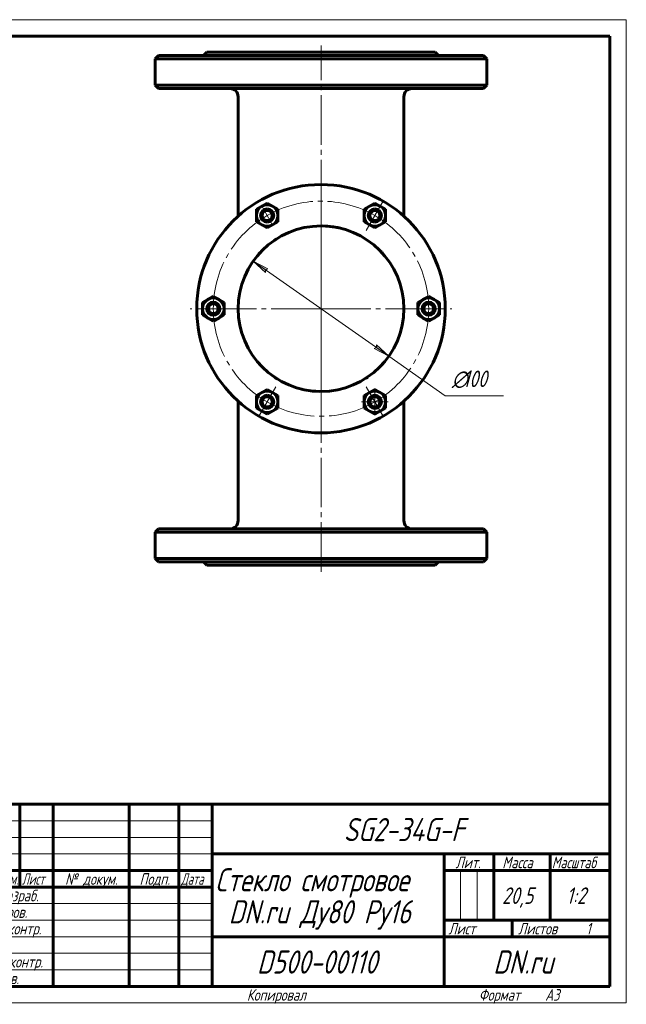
# Model space of a CAD drawing. Header units: millimetres. Extents: x 0 to 420, y -3 to 297.
# Tile 5 of 5: x 237 to 420, y 0 to 297. Entities that reach past the tile are written whole.
import ezdxf

# ---------------------------------------------------------------- set-up
doc = ezdxf.new("R2010")
doc.units = ezdxf.units.MM
for name, pattern in [('K5LT_AXLED', [19.5, 15, -1.5, 1.5, -1.5]), ('K5LT_BASIC', [0]), ('K5LT_THIN', [0])]:
    doc.linetypes.add(name, pattern=pattern)
doc.layers.add('Системный слой', color=7, linetype='Continuous')
doc.layers.add('Системный слой (1)', color=7, linetype='Continuous', true_color=0x6c6c6c)
doc.styles.add('KDIMTEXTSTYLE', font='GOST_AU.SHX', dxfattribs={"width": 0.96, "oblique": 15, "height": 5})
doc.styles.add('KTEXTSTYLE', font='GOST_AU.SHX', dxfattribs={"width": 0.96, "height": 5})
doc.dimstyles.new('KDIMSTYLE (0.50)', dxfattribs={"dimtxt": 5, "dimasz": 1, "dimexe": 2, "dimexo": 0, "dimgap": 1, "dimtad": 1, "dimlfac": 2, "dimtxsty": 'KDIMTEXTSTYLE', "dimsah": 1, "dimcen": 0, "dimdle": 1, "dimadec": 0, "dimazin": 0, "dimtfac": 0.667, "dimtmove": 0, "dimatfit": 3, "dimfxl": 1, "dimtvp": 1, "dimtolj": 1, "dimtzin": 0, "dimarcsym": 0})

# ---------------------------------------------------------------- blocks, each defined once
blk = doc.blocks.new('U42')
at = {"layer": 'Системный слой (1)', "linetype": 'K5LT_BASIC', "lineweight": 60}
for p, q in [((346.4, 192.92), (346.26, 192.76)), ((346.53, 193.06), (346.4, 192.92)), ((346.66, 193.21), (346.53, 193.06))]:
    blk.add_line(p, q, dxfattribs=at)
blk = doc.blocks.new('U43')
at = {"layer": 'Системный слой (1)', "linetype": 'K5LT_BASIC', "lineweight": 60}
for p, q in [((345.9, 227.02), (346.04, 226.87)), ((346.04, 226.87), (346.18, 226.73)), ((346.18, 226.73), (346.31, 226.59))]:
    blk.add_line(p, q, dxfattribs=at)
blk = doc.blocks.new('U44')
at = {"layer": 'Системный слой (1)', "linetype": 'K5LT_BASIC', "lineweight": 60}
for p, q in [((346.4, 192.92), (346.26, 192.76)), ((346.53, 193.06), (346.4, 192.92)), ((346.66, 193.21), (346.53, 193.06))]:
    blk.add_line(p, q, dxfattribs=at)
blk = doc.blocks.new('U45')
at = {"layer": 'Системный слой (1)', "linetype": 'K5LT_BASIC', "lineweight": 60}
for p, q in [((341.58, 188.8), (341.37, 188.66)), ((341.79, 188.93), (341.58, 188.8)), ((341.99, 189.07), (341.79, 188.93))]:
    blk.add_line(p, q, dxfattribs=at)
blk = doc.blocks.new('U46')
at = {"layer": 'Системный слой (1)', "linetype": 'K5LT_BASIC', "lineweight": 60}
for p, q in [((325.3, 184.84), (324.32, 184.96)), ((326.29, 184.75), (325.3, 184.84)), ((327.29, 184.71), (326.29, 184.75))]:
    blk.add_line(p, q, dxfattribs=at)
blk = doc.blocks.new('U47')
at = {"layer": 'Системный слой (1)', "linetype": 'K5LT_BASIC', "lineweight": 60}
for p, q in [((309.09, 226.2), (309.22, 226.35)), ((309.22, 226.35), (309.35, 226.5)), ((309.35, 226.5), (309.49, 226.65))]:
    blk.add_line(p, q, dxfattribs=at)
blk = doc.blocks.new('U48')
at = {"layer": 'Системный слой (1)', "linetype": 'K5LT_BASIC', "lineweight": 60}
for p, q in [((328.35, 234.7), (329.98, 234.62)), ((329.98, 234.62), (331.6, 234.43)), ((331.6, 234.43), (333.17, 234.14))]:
    blk.add_line(p, q, dxfattribs=at)
blk = doc.blocks.new('U49')
at = {"layer": 'Системный слой (1)', "linetype": 'K5LT_BASIC', "lineweight": 60}
for p, q in [((313.67, 230.28), (313.9, 230.44)), ((313.9, 230.44), (314.14, 230.6)), ((314.14, 230.6), (314.38, 230.75))]:
    blk.add_line(p, q, dxfattribs=at)
blk = doc.blocks.new('U50')
at = {"layer": 'Системный слой (1)', "linetype": 'K5LT_BASIC', "lineweight": 60}
for p, q in [((328.35, 234.7), (329.98, 234.62)), ((329.98, 234.62), (331.6, 234.43)), ((331.6, 234.43), (333.17, 234.14))]:
    blk.add_line(p, q, dxfattribs=at)
blk = doc.blocks.new('U51')
at = {"layer": 'Системный слой (1)', "linetype": 'K5LT_BASIC', "lineweight": 60}
for p, q in [((309.2, 193.08), (308.97, 193.34)), ((309.45, 192.81), (309.2, 193.08)), ((309.71, 192.53), (309.45, 192.81))]:
    blk.add_line(p, q, dxfattribs=at)
blk = doc.blocks.new('U52')
at = {"layer": 'Системный слой (1)', "linetype": 'K5LT_BASIC', "lineweight": 60}
for p, q in [((322.02, 185.4), (321.95, 185.42)), ((322.09, 185.38), (322.02, 185.4)), ((322.17, 185.36), (322.09, 185.38))]:
    blk.add_line(p, q, dxfattribs=at)
blk = doc.blocks.new('U53')
at = {"layer": 'Системный слой (1)', "linetype": 'K5LT_BASIC', "lineweight": 60}
for p, q in [((345.9, 227.02), (346.04, 226.87)), ((346.04, 226.87), (346.18, 226.73)), ((346.18, 226.73), (346.31, 226.59))]:
    blk.add_line(p, q, dxfattribs=at)
blk = doc.blocks.new('U54')
at = {"layer": 'Системный слой (1)', "linetype": 'K5LT_BASIC', "lineweight": 60}
for p, q in [((313.41, 189.31), (312.82, 189.74)), ((314.03, 188.88), (313.41, 189.31)), ((314.68, 188.46), (314.03, 188.88))]:
    blk.add_line(p, q, dxfattribs=at)
blk = doc.blocks.new('U55')
at = {"layer": 'Системный слой (1)', "linetype": 'K5LT_BASIC', "lineweight": 60}
for p, q in [((313.41, 189.31), (312.82, 189.74)), ((314.03, 188.88), (313.41, 189.31)), ((314.68, 188.46), (314.03, 188.88))]:
    blk.add_line(p, q, dxfattribs=at)
blk = doc.blocks.new('U56')
at = {"layer": 'Системный слой (1)', "linetype": 'K5LT_BASIC', "lineweight": 60}
for p, q in [((309.09, 226.2), (309.22, 226.35)), ((309.22, 226.35), (309.35, 226.5)), ((309.35, 226.5), (309.49, 226.65))]:
    blk.add_line(p, q, dxfattribs=at)
blk = doc.blocks.new('U57')
at = {"layer": 'Системный слой (1)', "linetype": 'K5LT_BASIC', "lineweight": 60}
for p, q in [((309.2, 193.08), (308.97, 193.34)), ((309.45, 192.81), (309.2, 193.08)), ((309.71, 192.53), (309.45, 192.81))]:
    blk.add_line(p, q, dxfattribs=at)
blk = doc.blocks.new('U58')
at = {"layer": 'Системный слой (1)', "linetype": 'K5LT_BASIC', "lineweight": 60}
for p, q in [((322.02, 185.4), (321.95, 185.42)), ((322.09, 185.38), (322.02, 185.4)), ((322.17, 185.36), (322.09, 185.38))]:
    blk.add_line(p, q, dxfattribs=at)
blk = doc.blocks.new('U59')
at = {"layer": 'Системный слой (1)', "linetype": 'K5LT_BASIC', "lineweight": 60}
for p, q in [((341.58, 188.8), (341.37, 188.66)), ((341.79, 188.93), (341.58, 188.8)), ((341.99, 189.07), (341.79, 188.93))]:
    blk.add_line(p, q, dxfattribs=at)
blk = doc.blocks.new('U60')
at = {"layer": 'Системный слой (1)', "linetype": 'K5LT_BASIC', "lineweight": 60}
for p, q in [((313.67, 230.28), (313.9, 230.44)), ((313.9, 230.44), (314.14, 230.6)), ((314.14, 230.6), (314.38, 230.75))]:
    blk.add_line(p, q, dxfattribs=at)
blk = doc.blocks.new('U61')
at = {"layer": 'Системный слой (1)', "linetype": 'K5LT_BASIC', "lineweight": 60}
for p, q in [((325.3, 184.84), (324.32, 184.96)), ((326.29, 184.75), (325.3, 184.84)), ((327.29, 184.71), (326.29, 184.75))]:
    blk.add_line(p, q, dxfattribs=at)
blk = doc.blocks.new('U62')
at = {"layer": 'Системный слой (1)', "linetype": 'K5LT_AXLED', "lineweight": 18}
for q in [(344.12, 185.56), (340.12, 181.56), (348.12, 181.56), (344.12, 177.56)]:
    blk.add_line((344.12, 181.56), q, dxfattribs=at)
blk = doc.blocks.new('U63')
at = {"layer": 'Системный слой (1)', "linetype": 'K5LT_AXLED', "lineweight": 18}
for q in [(327.87, 249.2), (288.37, 209.7), (367.37, 209.7), (327.87, 170.2)]:
    blk.add_line((327.87, 209.7), q, dxfattribs=at)
blk = doc.blocks.new('D6')
at = {"layer": 'Системный слой (1)'}
for points in [[(311.87, 221.72), (307.4, 224.05), (311.11, 220.64), (311.08, 221.47)], [(348.35, 195.36), (344.63, 198.77), (344.66, 197.94), (343.88, 197.69)]]:
    blk.add_hatch(color=256, dxfattribs=at).paths.add_polyline_path(points)
at = {"layer": 'Системный слой (1)', "linetype": 'K5LT_THIN', "lineweight": 18}
for p, q in [((307.4, 224.05), (311.87, 221.72)), ((311.11, 220.64), (307.4, 224.05)), ((307.4, 224.05), (348.35, 195.36)), ((311.87, 221.72), (311.08, 221.47)), ((311.08, 221.47), (311.11, 220.64)), ((343.88, 197.69), (344.66, 197.94)), ((348.35, 195.36), (343.88, 197.69)), ((344.66, 197.94), (344.63, 198.77)), ((344.63, 198.77), (348.35, 195.36)), ((348.35, 195.36), (365.37, 183.43))]:
    blk.add_line(p, q, dxfattribs=at)
blk.add_wipeout([(367.37, 184.43), (367.37, 191.82), (380.42, 191.82), (380.42, 184.43)]).dxf.layer = 'Системный слой (1)'
blk.add_line((365.37, 183.43), (382.97, 183.43), dxfattribs=at)
at = {"layer": 'Системный слой (1)', "char_height": 5, "attachment_point": 1, "style": 'KTEXTSTYLE'}
for s, insert in [('\\H5.0;\\W1.000;\\Q15;\\Q15;\\W0.960;∅', (367.37, 191.02)), ('\\H5.0;\\W1.000;\\Q15;\\Q15;\\W0.960;100', (370.68, 191.02))]:
    blk.add_mtext(s, dxfattribs=dict(at, insert=insert))
blk = doc.blocks.new('KDIMARROW_01')
at = {"layer": 'Системный слой'}
blk.add_hatch(color=0, dxfattribs=at).paths.add_polyline_path([(0, 0), (-5, 0.66), (-4.5, 0), (-5, -0.66)])
at = {"layer": 'Системный слой', "color": 0, "linetype": 'K5LT_THIN', "lineweight": 18}
for p, q in [((-4.5, 0), (-5, 0.66)), ((-5, 0.66), (0, 0)), ((0, 0), (-5, -0.66)), ((-5, -0.66), (-4.5, 0))]:
    blk.add_line(p, q, dxfattribs=at)
at = {"layer": 'Системный слой (1)', "color": 0, "linetype": 'K5LT_THIN', "lineweight": 18}
blk.add_line((327.87, 209.7), (327.37, 209.7), dxfattribs=at)
blk = doc.blocks.new('U64')
at = {"layer": 'Системный слой (1)', "linetype": 'K5LT_AXLED', "lineweight": 18}
for p, q in [((344.12, 237.85), (346.75, 242.4)), ((311.62, 237.85), (309.87, 240.88)), ((313.37, 234.82), (311.62, 237.85)), ((341.5, 233.3), (344.12, 237.85)), ((295.37, 209.7), (290.12, 209.7)), ((300.62, 209.7), (295.37, 209.7)), ((355.12, 209.7), (360.37, 209.7)), ((360.37, 209.7), (365.62, 209.7)), ((314.25, 186.1), (311.62, 181.56)), ((341.5, 186.1), (344.12, 181.56)), ((311.62, 181.56), (309, 177.01)), ((344.12, 181.56), (346.75, 177.01))]:
    blk.add_line(p, q, dxfattribs=at)
for start, end in [(60, 120), (120, 180), (0, 60), (180, 240), (300, 0), (240, 300)]:
    blk.add_arc((327.87, 209.7), 32.5, start, end, dxfattribs=at)
blk = doc.blocks.new('U65')
at = {"linetype": 'K5LT_THIN', "lineweight": 18}
for p, q in [((0, 0), (0, 297)), ((0, 297), (420, 297)), ((420, 297), (420, 0)), ((230, 55), (295, 55)), ((230, 50), (295, 50)), ((230, 45), (295, 45)), ((369.96, 25), (369.96, 40)), ((374.98, 25), (374.98, 40)), ((230, 30), (295, 30)), ((230, 25), (295, 25)), ((230, 20), (295, 20)), ((230, 15), (295, 15)), ((230, 10), (295, 10)), ((420, 0), (0, 0))]:
    blk.add_line(p, q, dxfattribs=at)
at = {"linetype": 'K5LT_BASIC', "lineweight": 60}
for p, q in [((8, 172), (8, 292)), ((20, 292), (8, 292)), ((13, 172), (13, 292)), ((20, 5), (20, 292)), ((20, 292), (415, 292)), ((90, 292), (90, 278)), ((415, 292), (415, 5)), ((90, 278), (20, 278)), ((20, 232), (8, 232)), ((20, 172), (8, 172)), ((8, 5), (8, 150)), ((20, 150), (8, 150)), ((13, 5), (13, 150)), ((20, 115), (8, 115)), ((20, 90), (8, 90)), ((20, 65), (8, 65)), ((230, 60), (415, 60)), ((230, 5), (230, 60)), ((237, 35), (237, 60)), ((247, 5), (247, 60)), ((270, 5), (270, 60)), ((285, 5), (285, 60)), ((295, 5), (295, 60)), ((295, 45), (415, 45)), ((365, 5), (365, 45)), ((380, 25), (380, 45)), ((397, 25), (397, 45)), ((230, 40), (295, 40)), ((365, 40), (380, 40)), ((380, 40), (415, 40)), ((230, 35), (295, 35)), ((20, 30), (8, 30)), ((365, 25), (415, 25)), ((385.57, 20), (385.57, 25)), ((295, 20), (365, 20)), ((365, 20), (415, 20)), ((20, 5), (8, 5)), ((415, 5), (20, 5))]:
    blk.add_line(p, q, dxfattribs=at)
at = {"attachment_point": 1, "style": 'KTEXTSTYLE'}
for s, insert, char_height, rotation in [('\\H5.0;\\W1.000;\\Q15;\\Q15;\\W0.960;\\H7.00;SG2-34G-F', (75.26, 281.64), 7, 180), ('\\H5.0;\\W1.000;\\Q15;\\Q15;\\W0.960;\\H3.50;Перв. примен.', (8.82, 250.52), 3.5, 90), ('\\H5.0;\\W1.000;\\Q15;\\Q15;\\W0.960;\\H3.50;Справ. №', (8.82, 193.63), 3.5, 90), ('\\H5.0;\\W1.000;\\Q15;\\Q15;\\W0.960;\\H3.50;Подп. и дата', (8.82, 120.66), 3.5, 90), ('\\H5.0;\\W1.000;\\Q15;\\Q15;\\W0.960;\\H3.50;Инв. № дубл.', (8.82, 91.57), 3.5, 90), ('\\H5.0;\\W1.000;\\Q15;\\Q15;\\W0.960;\\H3.50;Взам. инв. №', (8.82, 65.8), 3.5, 90), ('\\H5.0;\\W1.000;\\Q15;\\Q15;\\W0.960;\\H3.50;Подп. и дата', (8.82, 35.66), 3.5, 90), ('\\H5.0;\\W1.000;\\Q15;\\Q15;\\W0.960;\\H3.50;Инв. № подл.', (8.82, 6.57), 3.5, 90)]:
    blk.add_mtext(s, dxfattribs=dict(at, insert=insert, char_height=char_height, rotation=rotation))
for s, insert, char_height in [('\\H5.0;\\W1.000;\\Q15;\\Q15;\\W0.960;\\H7.00;SG2-34G-F', (334.74, 55.86), 7), ('\\H5.0;\\W1.000;\\Q15;\\Q15;\\W0.960;\\H3.50;Лит.', (368.47, 44.18), 3.5), ('\\H5.0;\\W1.000;\\Q15;\\Q15;\\W0.960;\\H3.50;Масса', (382.58, 44.18), 3.5), ('\\H5.0;\\W1.000;\\Q15;\\Q15;\\W0.926;\\H3.50;Масштаб', (397.52, 44.18), 3.5), ('\\H5.0;\\W1.000;\\Q15;\\Q15;\\W0.786;\\H3.50;Изм.', (230.62, 39.18), 3.5), ('\\H5.0;\\W1.000;\\Q15;\\Q15;\\W0.800;\\H3.50;Лист', (237.61, 39.18), 3.5), ('\\H5.0;\\W1.000;\\Q15;\\Q15;\\W0.960;\\H3.50;№ докум.', (250.63, 39.18), 3.5), ('\\H5.0;\\W1.000;\\Q15;\\Q15;\\W0.960;\\H3.50;Подп.', (273.1, 39.18), 3.5), ('\\H5.0;\\W1.000;\\Q15;\\Q15;\\W0.800;\\H3.50;Дата', (285.61, 39.18), 3.5), ('\\H5.0;\\W1.000;\\Q15;\\Q15;\\W0.960;\\H7.00;Стекло смотровое', (295.94, 40.69), 7), ('\\H5.0;\\W1.000;\\Q15;\\Q15;\\W0.960;\\H3.50;Разраб.', (230.5, 34.18), 3.5), ('\\H5.0;\\W1.000;\\Q15;\\Q15;\\W0.960;20,5', (382.5, 34.9), 5), ('\\H5.0;\\W1.000;\\Q15;\\Q15;\\W0.960;1:2', (401.92, 34.9), 5), ('\\H5.0;\\W1.000;\\Q15;\\Q15;\\W0.960;\\H7.00;DN.ru Ду80 Ру16', (300.02, 31.02), 7), ('\\H5.0;\\W1.000;\\Q15;\\Q15;\\W0.960;\\H3.50;Пров.', (230.5, 29.18), 3.5), ('\\H5.0;\\W1.000;\\Q15;\\Q15;\\W0.960;\\H3.50;Т.контр.', (230.5, 24.18), 3.5), ('\\H5.0;\\W1.000;\\Q15;\\Q15;\\W0.960;\\H3.50;Лист', (366.32, 24.18), 3.5), ('\\H5.0;\\W1.000;\\Q15;\\Q15;\\W0.960;\\H3.50;Листов', (387.36, 24.18), 3.5), ('\\H5.0;\\W1.000;\\Q15;\\Q15;\\W0.960;\\H3.50;1', (407.91, 24.18), 3.5), ('\\H5.0;\\W1.000;\\Q15;\\Q15;\\W0.960;\\H7.00;D500-00110', (308.54, 15.86), 7), ('\\H5.0;\\W1.000;\\Q15;\\Q15;\\W0.960;\\H7.00;DN.ru', (379.84, 15.86), 7), ('\\H5.0;\\W1.000;\\Q15;\\Q15;\\W0.960;\\H3.50;Н.контр.', (230.5, 14.18), 3.5), ('\\H5.0;\\W1.000;\\Q15;\\Q15;\\W0.960;\\H3.50;Утв.', (230.5, 9.18), 3.5), ('\\H5.0;\\W1.000;\\Q15;\\Q15;\\W0.960;\\H3.50;Копировал', (305.5, 4.18), 3.5), ('\\H5.0;\\W1.000;\\Q15;\\Q15;\\W0.960;\\H3.50;Формат', (375.5, 4.18), 3.5), ('\\H5.0;\\W1.000;\\Q15;\\Q15;\\W0.960;\\H3.50;A3', (395.5, 4.18), 3.5)]:
    blk.add_mtext(s, dxfattribs=dict(at, insert=insert, char_height=char_height))

msp = doc.modelspace()

# ---------------------------------------------------------------- linework, layer by layer
at = {"layer": 'Системный слой (1)', "linetype": 'K5LT_AXLED', "lineweight": 18}
for p, q in [((327.8722, 220.2041), (327.8722, 289.2041)), ((327.8722, 130.2041), (327.8722, 199.2041))]:
    msp.add_line(p, q, dxfattribs=at)
at = {"layer": 'Системный слой (1)', "linetype": 'K5LT_BASIC', "lineweight": 60}
for p, q in [((278.8722, 286.2041), (277.8722, 285.2041)), ((278.8722, 286.2041), (376.8722, 286.2041)), ((293.3722, 287.2041), (292.3722, 286.2041)), ((293.3722, 287.2041), (362.3722, 287.2041)), ((362.3722, 287.2041), (363.3722, 286.2041)), ((376.8722, 286.2041), (377.8722, 285.2041)), ((277.8722, 277.2041), (277.8722, 285.2041)), ((277.8722, 285.2041), (327.8722, 285.2041)), ((327.8722, 285.2041), (377.8722, 285.2041)), ((377.8722, 277.2041), (377.8722, 285.2041)), ((278.8722, 276.2041), (277.8722, 277.2041)), ((327.8722, 277.2041), (277.8722, 277.2041)), ((377.8722, 277.2041), (327.8722, 277.2041)), ((376.8722, 276.2041), (377.8722, 277.2041)), ((278.8722, 276.2041), (376.8722, 276.2041)), ((302.8722, 237.6549), (302.8722, 273.7041)), ((352.8722, 237.6549), (352.8722, 273.7041)), ((309.9972, 240.6645), (311.6222, 241.6027)), ((311.6222, 241.6027), (313.2472, 240.6645)), ((342.4972, 240.6645), (344.1222, 241.6027)), ((344.1222, 241.6027), (345.7472, 240.6645)), ((308.3722, 239.7263), (309.9972, 240.6645)), ((308.3722, 237.8499), (308.3722, 239.7263)), ((313.2472, 240.6645), (314.8722, 239.7263)), ((314.8722, 239.7263), (314.8722, 237.8499)), ((340.8722, 239.7263), (342.4972, 240.6645)), ((340.8722, 237.8499), (340.8722, 239.7263)), ((345.7472, 240.6645), (347.3722, 239.7263)), ((347.3722, 239.7263), (347.3722, 237.8499)), ((308.3722, 235.9735), (308.3722, 237.8499)), ((309.9972, 235.0353), (308.3722, 235.9735)), ((311.6222, 234.0971), (309.9972, 235.0353)), ((313.2472, 235.0353), (311.6222, 234.0971)), ((314.8722, 235.9735), (313.2472, 235.0353)), ((314.8722, 237.8499), (314.8722, 235.9735)), ((340.8722, 235.9735), (340.8722, 237.8499)), ((342.4972, 235.0353), (340.8722, 235.9735)), ((344.1222, 234.0971), (342.4972, 235.0353)), ((345.7472, 235.0353), (344.1222, 234.0971)), ((347.3722, 235.9735), (345.7472, 235.0353)), ((347.3722, 237.8499), (347.3722, 235.9735)), ((348.0645, 224.4442), (348.0556, 224.4566)), ((292.1222, 211.5805), (293.7472, 212.5187)), ((292.1222, 209.7041), (292.1222, 211.5805)), ((293.7472, 212.5187), (295.3722, 213.4568)), ((295.3722, 213.4568), (296.9972, 212.5187)), ((296.9972, 212.5187), (298.6222, 211.5805)), ((298.6222, 211.5805), (298.6222, 209.7041)), ((357.1222, 211.5805), (358.7472, 212.5187)), ((357.1222, 209.7041), (357.1222, 211.5805)), ((358.7472, 212.5187), (360.3722, 213.4568)), ((360.3722, 213.4568), (361.9972, 212.5187)), ((361.9972, 212.5187), (363.6222, 211.5805)), ((363.6222, 211.5805), (363.6222, 209.7041)), ((292.1222, 207.8277), (292.1222, 209.7041)), ((298.6222, 209.7041), (298.6222, 207.8277)), ((357.1222, 207.8277), (357.1222, 209.7041)), ((363.6222, 209.7041), (363.6222, 207.8277)), ((293.7472, 206.8895), (292.1222, 207.8277)), ((295.3722, 205.9513), (293.7472, 206.8895)), ((296.9972, 206.8895), (295.3722, 205.9513)), ((298.6222, 207.8277), (296.9972, 206.8895)), ((358.7472, 206.8895), (357.1222, 207.8277)), ((360.3722, 205.9513), (358.7472, 206.8895)), ((361.9972, 206.8895), (360.3722, 205.9513)), ((363.6222, 207.8277), (361.9972, 206.8895)), ((348.0566, 194.9531), (348.0645, 194.964)), ((309.9972, 184.3728), (311.6222, 185.311)), ((311.6222, 185.311), (313.2472, 184.3728)), ((342.4972, 184.3728), (344.1222, 185.311)), ((344.1222, 185.311), (345.7472, 184.3728)), ((302.8722, 145.7041), (302.8722, 181.7532)), ((308.3722, 183.4346), (309.9972, 184.3728)), ((308.3722, 181.5582), (308.3722, 183.4346)), ((308.3722, 179.6819), (308.3722, 181.5582)), ((313.2472, 184.3728), (314.8722, 183.4346)), ((314.8722, 183.4346), (314.8722, 181.5582)), ((314.8722, 181.5582), (314.8722, 179.6819)), ((340.8722, 183.4346), (342.4972, 184.3728)), ((340.8722, 181.5582), (340.8722, 183.4346)), ((340.8722, 179.6819), (340.8722, 181.5582)), ((345.7472, 184.3728), (347.3722, 183.4346)), ((347.3722, 183.4346), (347.3722, 181.5582)), ((347.3722, 181.5582), (347.3722, 179.6819)), ((352.8722, 145.7041), (352.8722, 181.7532)), ((309.9972, 178.7437), (308.3722, 179.6819)), ((311.6222, 177.8055), (309.9972, 178.7437)), ((313.2472, 178.7437), (311.6222, 177.8055)), ((314.8722, 179.6819), (313.2472, 178.7437)), ((342.4972, 178.7437), (340.8722, 179.6819)), ((344.1222, 177.8055), (342.4972, 178.7437)), ((345.7472, 178.7437), (344.1222, 177.8055)), ((347.3722, 179.6819), (345.7472, 178.7437)), ((278.8722, 143.2041), (277.8722, 142.2041)), ((376.8722, 143.2041), (278.8722, 143.2041)), ((376.8722, 143.2041), (377.8722, 142.2041)), ((277.8722, 142.2041), (327.8722, 142.2041)), ((277.8722, 134.2041), (277.8722, 142.2041)), ((327.8722, 142.2041), (377.8722, 142.2041)), ((377.8722, 134.2041), (377.8722, 142.2041)), ((327.8722, 134.2041), (277.8722, 134.2041)), ((278.8722, 133.2041), (277.8722, 134.2041)), ((377.8722, 134.2041), (327.8722, 134.2041)), ((376.8722, 133.2041), (377.8722, 134.2041)), ((278.8722, 133.2041), (376.8722, 133.2041)), ((293.3722, 132.2041), (292.3722, 133.2041)), ((293.3722, 132.2041), (362.3722, 132.2041)), ((362.3722, 132.2041), (363.3722, 133.2041))]:
    msp.add_line(p, q, dxfattribs=at)
for centre, radius in [((327.8722, 209.7041), 37.5), ((311.6222, 237.8499), 1.5), ((344.1222, 237.8499), 1.5), ((295.3722, 209.7041), 1.5), ((360.3722, 209.7041), 1.5), ((311.6222, 181.5582), 1.5), ((344.1222, 181.5582), 1.5)]:
    msp.add_circle(centre, radius, dxfattribs=at)
for centre, radius, start, end in [((300.3722, 273.7041), 2.5, 0, 90), ((355.3722, 273.7041), 2.5, 90, 180), ((311.6222, 237.8499), 3.25, 60, 120), ((344.1222, 237.8499), 3.25, 60, 120), ((311.6222, 237.8499), 3.25, 120, 180), ((311.6222, 237.8499), 2, 90, 270), ((311.6222, 237.8499), 2, 270, 90), ((311.6222, 237.8499), 3.25, 0, 60), ((344.1222, 237.8499), 3.25, 120, 180), ((344.1222, 237.8499), 2, 90, 270), ((344.1222, 237.8499), 2, 270, 90), ((344.1222, 237.8499), 3.25, 0, 60), ((311.6222, 237.8499), 3.25, 180, 240), ((311.6222, 237.8499), 3.25, 240, 300), ((311.6222, 237.8499), 3.25, 300, 0), ((344.1222, 237.8499), 3.25, 180, 240), ((344.1222, 237.8499), 3.25, 240, 300), ((344.1222, 237.8499), 3.25, 300, 0), ((327.8722, 209.7041), 25, 0, 270), ((306.8722, 225.0338), 1, 323.871073, 324.693029), ((295.3722, 209.7041), 3.25, 120, 180), ((295.3722, 209.7041), 2, 90, 270), ((295.3722, 209.7041), 3.25, 60, 120), ((295.3722, 209.7041), 2, 270, 90), ((295.3722, 209.7041), 3.25, 0, 60), ((360.3722, 209.7041), 3.25, 120, 180), ((360.3722, 209.7041), 2, 90, 270), ((360.3722, 209.7041), 3.25, 60, 120), ((360.3722, 209.7041), 2, 270, 90), ((360.3722, 209.7041), 3.25, 0, 60), ((295.3722, 209.7041), 3.25, 180, 240), ((295.3722, 209.7041), 3.25, 300, 0), ((327.8722, 209.7041), 25, 270, 0), ((360.3722, 209.7041), 3.25, 180, 240), ((360.3722, 209.7041), 3.25, 300, 0), ((295.3722, 209.7041), 3.25, 240, 300), ((360.3722, 209.7041), 3.25, 240, 300), ((306.8722, 194.3744), 1, 35.359775, 36.128927), ((311.6222, 181.5582), 3.25, 60, 120), ((344.1222, 181.5582), 3.25, 60, 120), ((311.6222, 181.5582), 3.25, 120, 180), ((311.6222, 181.5582), 3.25, 180, 240), ((311.6222, 181.5582), 2, 90, 270), ((311.6222, 181.5582), 2, 270, 90), ((311.6222, 181.5582), 3.25, 0, 60), ((311.6222, 181.5582), 3.25, 300, 0), ((344.1222, 181.5582), 3.25, 120, 180), ((344.1222, 181.5582), 3.25, 180, 240), ((344.1222, 181.5582), 2, 90, 270), ((344.1222, 181.5582), 2, 270, 90), ((344.1222, 181.5582), 3.25, 0, 60), ((344.1222, 181.5582), 3.25, 300, 0), ((311.6222, 181.5582), 3.25, 240, 300), ((344.1222, 181.5582), 3.25, 240, 300), ((300.3722, 145.7041), 2.5, 270, 0), ((355.3722, 145.7041), 2.5, 180, 270)]:
    msp.add_arc(centre, radius, start, end, dxfattribs=at)
for points, knots in [([(307.6878, 224.4552), (307.6877, 224.455), (307.6878, 224.4552), (307.6896, 224.4577), (307.69, 224.4583), (307.6972, 224.4683), (307.7034, 224.4771), (307.721, 224.5014), (307.7322, 224.5168), (307.7591, 224.5536), (307.7749, 224.5751), (307.8044, 224.615), (307.8173, 224.6323), (307.8364, 224.658), (307.8433, 224.6673), (307.8514, 224.6781), (307.8526, 224.6797), (307.8537, 224.6812)], [0, 0, 0, 0, 0.79328865, 0.79328865, 3.16724178, 3.16724178, 6.33448357, 6.33448357, 9.50172535, 9.50172535, 12.66896714, 12.66896714, 14.68573944, 14.68573944, 15.67185585, 15.67185585, 15.83620892, 15.83620892, 15.83620892, 15.83620892]), ([(307.6878, 224.4552), (307.6877, 224.455), (307.6878, 224.4552), (307.6896, 224.4577), (307.69, 224.4583), (307.6972, 224.4683), (307.7034, 224.4771), (307.721, 224.5014), (307.7322, 224.5168), (307.7591, 224.5536), (307.7749, 224.5751), (307.8044, 224.615), (307.8173, 224.6323), (307.8364, 224.658), (307.8433, 224.6673), (307.8514, 224.6781), (307.8526, 224.6797), (307.8537, 224.6812)], [0, 0, 0, 0, 0.79328866, 0.79328866, 3.16724178, 3.16724178, 6.33448357, 6.33448357, 9.50172535, 9.50172535, 12.66896714, 12.66896714, 14.68573944, 14.68573944, 15.67185585, 15.67185585, 15.83620892, 15.83620892, 15.83620892, 15.83620892]), ([(347.885, 224.6891), (347.8874, 224.6859), (347.8897, 224.6828), (347.8955, 224.675), (347.899, 224.6704), (347.9085, 224.6576), (347.9146, 224.6495), (347.9315, 224.6267), (347.942, 224.6125), (347.97, 224.5745), (347.986, 224.5528), (348.013, 224.5158), (348.0241, 224.5004), (348.0415, 224.4763), (348.0476, 224.4678), (348.0541, 224.4587), (348.0545, 224.4582), (348.056, 224.456), (348.0562, 224.4558), (348.056, 224.456)], [0, 0, 0, 0, 0.34598249, 0.34598249, 0.86495623, 0.86495623, 1.81640809, 1.81640809, 3.63281618, 3.63281618, 7.01556774, 7.01556774, 10.39831929, 10.39831929, 13.78107085, 13.78107085, 16.06696288, 16.06696288, 16.91375779, 16.91375779, 16.91375779, 16.91375779]), ([(347.885, 224.6891), (347.8874, 224.6859), (347.8897, 224.6828), (347.8955, 224.675), (347.899, 224.6704), (347.9085, 224.6576), (347.9146, 224.6495), (347.9315, 224.6267), (347.942, 224.6125), (347.97, 224.5745), (347.986, 224.5528), (348.013, 224.5158), (348.0241, 224.5004), (348.0415, 224.4763), (348.0476, 224.4678), (348.0541, 224.4587), (348.0545, 224.4582), (348.056, 224.456), (348.0562, 224.4558), (348.056, 224.456)], [0, 0, 0, 0, 0.34598249, 0.34598249, 0.86495623, 0.86495623, 1.81640809, 1.81640809, 3.63281618, 3.63281618, 7.01556774, 7.01556774, 10.39831929, 10.39831929, 13.78107085, 13.78107085, 16.06696288, 16.06696288, 16.91375779, 16.91375779, 16.91375779, 16.91375779]), ([(307.8223, 194.7693), (307.8202, 194.7721), (307.8181, 194.7749), (307.813, 194.7818), (307.81, 194.7859), (307.8016, 194.7972), (307.7963, 194.8043), (307.7815, 194.8243), (307.7725, 194.8365), (307.7501, 194.8669), (307.738, 194.8835), (307.7261, 194.8999), (307.7242, 194.9025), (307.7159, 194.9139), (307.7083, 194.9245), (307.6966, 194.9406), (307.6923, 194.9466), (307.6885, 194.9519), (307.6882, 194.9524), (307.6875, 194.9534), (307.6874, 194.9535), (307.6876, 194.9532)], [0, 0, 0, 0, 0.38570696, 0.38570696, 0.9642674, 0.9642674, 2.02496154, 2.02496154, 4.04992307, 4.04992307, 7.43069421, 7.43069421, 8.00341941, 8.00341941, 10.81146534, 10.81146534, 14.19223648, 14.19223648, 15.99545222, 15.99545222, 16.90385568, 16.90385568, 16.90385568, 16.90385568]), ([(307.8223, 194.7693), (307.8202, 194.7721), (307.8181, 194.7749), (307.813, 194.7818), (307.81, 194.7859), (307.8016, 194.7972), (307.7963, 194.8043), (307.7815, 194.8243), (307.7725, 194.8365), (307.7501, 194.8669), (307.738, 194.8835), (307.7261, 194.8999), (307.7242, 194.9025), (307.7159, 194.9139), (307.7083, 194.9245), (307.6966, 194.9406), (307.6923, 194.9466), (307.6885, 194.9519), (307.6882, 194.9524), (307.6875, 194.9534), (307.6874, 194.9535), (307.6876, 194.9532)], [0, 0, 0, 0, 0.38570696, 0.38570696, 0.9642674, 0.9642674, 2.02496154, 2.02496154, 4.04992307, 4.04992307, 7.43069421, 7.43069421, 8.00341941, 8.00341941, 10.81146534, 10.81146534, 14.19223648, 14.19223648, 15.99545223, 15.99545223, 16.90385568, 16.90385568, 16.90385568, 16.90385568]), ([(348.0566, 194.9531), (348.0573, 194.954), (348.0555, 194.9515), (348.0476, 194.9404), (348.0415, 194.9319), (348.0244, 194.9082), (348.0135, 194.8933), (347.9874, 194.8574), (347.972, 194.8365), (347.9369, 194.789), (347.9171, 194.7624), (347.8952, 194.7331)], [0, 0, 0, 0, 3.18342085, 3.18342085, 6.36684169, 6.36684169, 9.55026254, 9.55026254, 12.73368338, 12.73368338, 15.91710423, 15.91710423, 15.91710423, 15.91710423]), ([(348.0566, 194.9531), (348.0573, 194.954), (348.0555, 194.9515), (348.0476, 194.9404), (348.0415, 194.9319), (348.0244, 194.9082), (348.0135, 194.8933), (347.9874, 194.8574), (347.972, 194.8365), (347.9373, 194.7896), (347.9181, 194.7638), (347.8963, 194.7346), (347.8958, 194.7339), (347.8952, 194.7331)], [0, 0, 0, 0, 3.18342085, 3.18342085, 6.36684169, 6.36684169, 9.55026254, 9.55026254, 12.73368338, 12.73368338, 15.83363776, 15.83363776, 15.91710423, 15.91710423, 15.91710423, 15.91710423])]:
    msp.add_open_spline(points, degree=3, knots=knots, dxfattribs=at)

# ---------------------------------------------------------------- block references
at = {"layer": 'Системный слой (1)'}
for name in ['U63', 'U48', 'U50', 'U49', 'U60', 'U47', 'U56', 'U43', 'U53', 'U51', 'U57', 'U42', 'U44', 'U54', 'U55', 'U45', 'U59', 'U52', 'U58', 'U46', 'U61', 'U62']:
    msp.add_blockref(name, (0, 0), dxfattribs=at)

# ---------------------------------------------------------------- next in the draw order: dimensions: what is measured, and where the dimension line sits
dim = msp.add_diameter_dim_2p(p1=(286.9206, 238.3914), p2=(368.8238, 181.0167), dimstyle='KDIMSTYLE (0.50)', override={"dimtih": 1, "dimtoh": 1, "dimpost": '\\H5.0;\\W0.960;\\Q15;<>', "dimblk1": 'KDIMARROW_01', "dimblk2": 'KDIMARROW_01', "dimtol": 1, "dimtp": 0, "dimtm": 0, "dimtdec": 5, "dimtmove": 1, "dimatfit": 2, "dimtolj": 1}, dxfattribs=at)
dim.commit()
dim.dimension.update_dxf_attribs({"geometry": 'D6', "text_midpoint": (367.3722, 183.4346), "dimtype": 163})

# ---------------------------------------------------------------- next in the draw order: block references
msp.add_blockref('U65', (0, 0))
msp.add_blockref('U64', (0, 0), dxfattribs=at)

doc.saveas('drawing.dxf')
